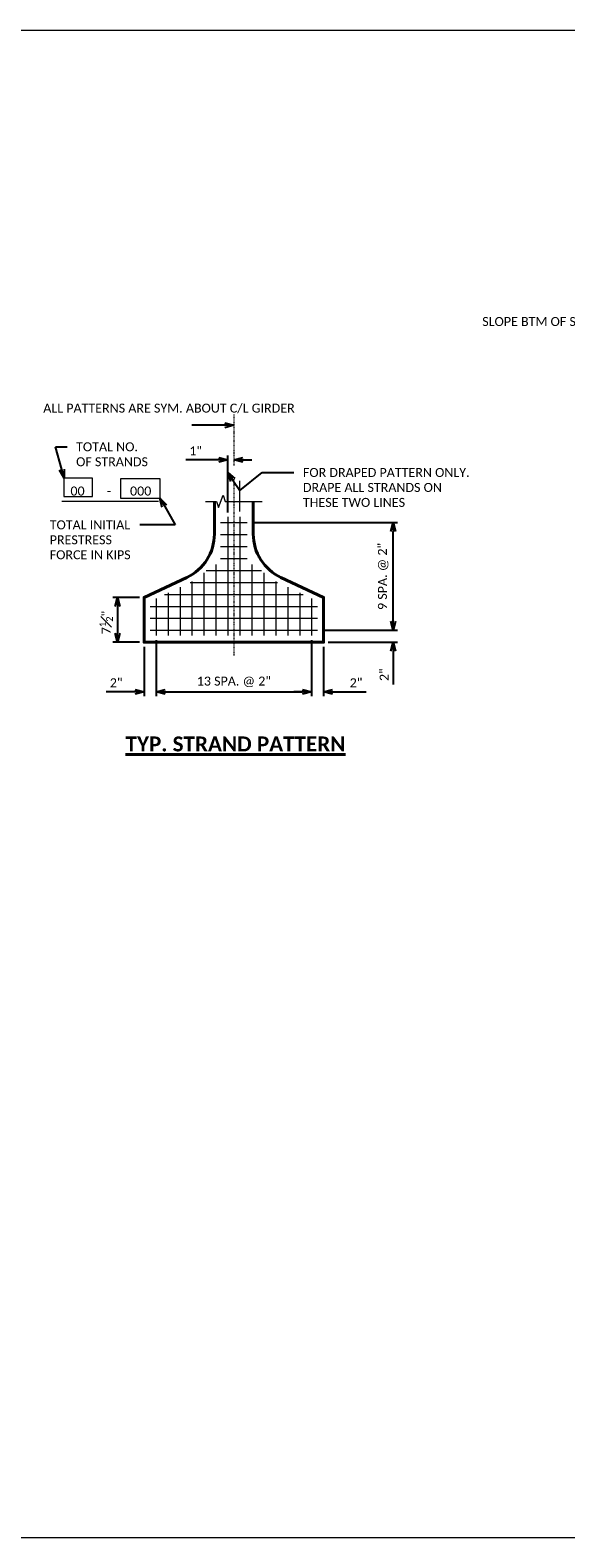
# Model space of a CAD drawing. Extents: x 23 to 1532, y 6 to 258.
# Tile 14 of 15: x 839 to 929, y 6 to 258. Entities that reach past the tile are written whole.
import ezdxf
from ezdxf import colors
from ezdxf.entities.mleader import LeaderData, LeaderLine
from ezdxf.enums import TextEntityAlignment as Align
from ezdxf.math import Vec2, Vec3

# ---------------------------------------------------------------- set-up
doc = ezdxf.new("R2010")
doc.units = 0
doc.header["$MEASUREMENT"] = 0
doc.linetypes.add('Wisdot4', pattern=[0.28125, 0.125, -0.0625, 0.03125, -0.0625])
for name, color, linetype, lineweight in [('B_ANNO_BREAK', 7, 'Continuous', 18), ('B_ANNO_DIM', 7, 'Continuous', 18), ('B_ANNO_TEXT', 7, 'Continuous', 18), ('B_ANNO_TEXT_TITLE', 7, 'Continuous', 40), ('B_CNTR_GIRD', 2, 'Wisdot4', 18), ('B_CONC_GIRD', 50, 'Continuous', 40), ('B_DETAIL', 7, 'Continuous', 18)]:
    doc.layers.add(name, color=color, linetype=linetype, lineweight=lineweight)
doc.layers.add('B_ANNO_NOPLOT', color=47, linetype='Continuous', lineweight=18, plot=False)
doc.styles.add('Annotative', font='calibri.ttf', dxfattribs={"height": 0.0625})
doc.styles.get("Standard").update_dxf_attribs({"font": 'calibri.ttf'})
doc.styles.add('Title', font='calibrib.ttf', dxfattribs={"height": 0.125})
doc.dimstyles.new('Annotative', dxfattribs={"dimscale": 0, "dimtxt": 0.0625, "dimasz": 0.0625, "dimexe": 0.03125, "dimexo": 0.03125, "dimgap": 0.03125, "dimtad": 1, "dimdec": 3, "dimzin": 3, "dimdsep": 46, "dimlunit": 4, "dimtxsty": 'Standard', "dimblk": 'OPEN30', "dimcen": 0.03125, "dimaunit": 1, "dimadec": 0, "dimazin": 3, "dimtfac": 0.75, "dimtdec": 3, "dimtofl": 0, "dimtmove": 0, "dimatfit": 3, "dimldrblk": 'OPEN30', "dimfxl": 1, "dimtfill": 1, "dimfrac": 1, "dimtolj": 1, "dimtzin": 0, "dimarcsym": 0})

# ---------------------------------------------------------------- blocks, each defined once
blk = doc.blocks.new('_Open30')
at = {"color": 0, "linetype": 'ByBlock', "lineweight": -2}
for p, q in [((-1, 0.27), (0, 0)), ((0, 0), (-1, -0.27)), ((0, 0), (-1, 0))]:
    blk.add_line(p, q, dxfattribs=at)
blk = doc.blocks.new('*D45')
at = {"layer": 'B_ANNO_DIM', "color": 0, "lineweight": -2, "transparency": 16777216}
for p, q in [((187.04, 180.18), (181.53, 180.18)), ((188.54, 171.4), (188.54, 180.93)), ((191.04, 180.18), (192.54, 180.18))]:
    blk.add_line(p, q, dxfattribs=at)
at = {"layer": 'Defpoints', "color": 0, "transparency": 16777216}
for p in [(189.54, 180.18), (189.54, 180.18), (188.54, 170.65)]:
    blk.add_point(p, dxfattribs=at)
at = {"layer": 'B_ANNO_DIM', "color": 0, "lineweight": -2, "transparency": 16777216, "xscale": 1.5, "yscale": 1.5, "zscale": 1.5}
blk.add_blockref('_Open30', (188.54, 180.18), dxfattribs=at)
at = {"layer": 'B_ANNO_DIM', "color": 0, "lineweight": -2, "transparency": 16777216, "xscale": 1.5, "yscale": 1.5, "zscale": 1.5, "rotation": 180}
blk.add_blockref('_Open30', (189.54, 180.18), dxfattribs=at)
at = {"layer": 'B_ANNO_DIM', "color": 0, "transparency": 16777216, "insert": (183.16, 181.68), "char_height": 1.5, "attachment_point": 5, "bg_fill": 3, "box_fill_scale": 1.25, "bg_fill_color": 256, "bg_fill_true_color": 13158600, "bg_fill_transparency": 0}
blk.add_mtext('\\A1;1"', dxfattribs=at)
blk = doc.blocks.new('*D46')
at = {"layer": 'B_ANNO_DIM', "color": 0, "lineweight": -2, "transparency": 16777216}
for p, q in [((173.79, 157.19), (169.34, 157.19)), ((170.09, 155.69), (170.09, 151.19)), ((173.79, 149.69), (169.34, 149.69))]:
    blk.add_line(p, q, dxfattribs=at)
at = {"layer": 'Defpoints', "color": 0, "transparency": 16777216}
for p in [(174.54, 157.19), (174.54, 149.69)]:
    blk.add_point(p, dxfattribs=at)
at = {"layer": 'B_ANNO_DIM', "color": 0, "lineweight": -2, "transparency": 16777216, "xscale": 1.5, "yscale": 1.5, "zscale": 1.5}
for p, rotation in [((170.09, 157.19), 90), ((170.09, 149.69), 270)]:
    blk.add_blockref('_Open30', p, dxfattribs=dict(at, rotation=rotation))
at = {"layer": 'B_ANNO_DIM', "color": 0, "transparency": 16777216, "insert": (168.2, 152.99), "char_height": 1.5, "attachment_point": 5, "rotation": 90, "bg_fill": 3, "box_fill_scale": 1.25, "bg_fill_color": 256, "bg_fill_true_color": 13158600, "bg_fill_transparency": 0}
blk.add_mtext('\\A1;7{\\H0.75x;\\S1#2;}"', dxfattribs=at)
at = {"layer": 'Defpoints', "color": 0, "transparency": 16777216}
blk.add_point((170.09, 149.69), dxfattribs=at)
blk = doc.blocks.new('*D47')
at = {"layer": 'B_ANNO_DIM', "color": 0, "lineweight": -2, "transparency": 16777216}
for p, q in [((174.54, 148.94), (174.54, 140.66)), ((176.54, 150.05), (176.54, 140.66)), ((173.04, 141.41), (168.21, 141.41)), ((178.04, 141.41), (179.54, 141.41))]:
    blk.add_line(p, q, dxfattribs=at)
at = {"layer": 'Defpoints', "color": 0, "transparency": 16777216}
for p in [(174.54, 149.69), (176.54, 150.8), (174.54, 141.41)]:
    blk.add_point(p, dxfattribs=at)
at = {"layer": 'B_ANNO_DIM', "color": 0, "lineweight": -2, "transparency": 16777216, "xscale": 1.5, "yscale": 1.5, "zscale": 1.5}
blk.add_blockref('_Open30', (174.54, 141.41), dxfattribs=at)
at = {"layer": 'B_ANNO_DIM', "color": 0, "lineweight": -2, "transparency": 16777216, "xscale": 1.5, "yscale": 1.5, "zscale": 1.5, "rotation": 180}
blk.add_blockref('_Open30', (176.54, 141.41), dxfattribs=at)
at = {"layer": 'B_ANNO_DIM', "color": 0, "transparency": 16777216, "insert": (169.88, 142.92), "char_height": 1.5, "attachment_point": 5, "bg_fill": 3, "box_fill_scale": 1.25, "bg_fill_color": 256, "bg_fill_true_color": 13158600, "bg_fill_transparency": 0}
blk.add_mtext('\\A1;2"', dxfattribs=at)
blk = doc.blocks.new('*D48')
at = {"layer": 'B_ANNO_DIM', "color": 0, "lineweight": -2, "transparency": 16777216}
for p, q in [((176.54, 150.05), (176.54, 140.66)), ((202.54, 150.05), (202.54, 140.66)), ((178.04, 141.41), (201.04, 141.41))]:
    blk.add_line(p, q, dxfattribs=at)
at = {"layer": 'Defpoints', "color": 0, "transparency": 16777216}
for p in [(176.54, 150.8), (202.54, 150.8), (202.54, 141.41)]:
    blk.add_point(p, dxfattribs=at)
at = {"layer": 'B_ANNO_DIM', "color": 0, "lineweight": -2, "transparency": 16777216, "xscale": 1.5, "yscale": 1.5, "zscale": 1.5, "rotation": 180}
blk.add_blockref('_Open30', (176.54, 141.41), dxfattribs=at)
at = {"layer": 'B_ANNO_DIM', "color": 0, "lineweight": -2, "transparency": 16777216, "xscale": 1.5, "yscale": 1.5, "zscale": 1.5}
blk.add_blockref('_Open30', (202.54, 141.41), dxfattribs=at)
at = {"layer": 'B_ANNO_DIM', "color": 0, "transparency": 16777216, "insert": (189.54, 143.07), "char_height": 1.5, "attachment_point": 5, "bg_fill": 3, "box_fill_scale": 1.25, "bg_fill_color": 256, "bg_fill_true_color": 13158600, "bg_fill_transparency": 0}
blk.add_mtext('\\A1;13 SPA. @ 2"', dxfattribs=at)
blk = doc.blocks.new('*D49')
at = {"layer": 'B_ANNO_DIM', "color": 0, "lineweight": -2, "transparency": 16777216}
for p, q in [((202.54, 150.05), (202.54, 140.66)), ((204.54, 148.94), (204.54, 140.66)), ((201.04, 141.41), (199.54, 141.41)), ((206.04, 141.41), (211.63, 141.41))]:
    blk.add_line(p, q, dxfattribs=at)
at = {"layer": 'Defpoints', "color": 0, "transparency": 16777216}
for p in [(202.54, 150.8), (204.54, 149.69), (202.54, 141.41)]:
    blk.add_point(p, dxfattribs=at)
at = {"layer": 'B_ANNO_DIM', "color": 0, "lineweight": -2, "transparency": 16777216, "xscale": 1.5, "yscale": 1.5, "zscale": 1.5}
blk.add_blockref('_Open30', (202.54, 141.41), dxfattribs=at)
at = {"layer": 'B_ANNO_DIM', "color": 0, "lineweight": -2, "transparency": 16777216, "xscale": 1.5, "yscale": 1.5, "zscale": 1.5, "rotation": 180}
blk.add_blockref('_Open30', (204.54, 141.41), dxfattribs=at)
at = {"layer": 'B_ANNO_DIM', "color": 0, "transparency": 16777216, "insert": (209.96, 142.92), "char_height": 1.5, "attachment_point": 5, "bg_fill": 3, "box_fill_scale": 1.25, "bg_fill_color": 256, "bg_fill_true_color": 13158600, "bg_fill_transparency": 0}
blk.add_mtext('\\A1;2"', dxfattribs=at)
blk = doc.blocks.new('*D50')
at = {"layer": 'B_ANNO_DIM', "color": 0, "lineweight": -2, "transparency": 16777216}
for p, q in [((216.16, 153.19), (216.16, 154.69)), ((204.29, 151.69), (216.91, 151.69)), ((205.29, 149.69), (216.91, 149.69)), ((216.16, 148.19), (216.16, 142.61))]:
    blk.add_line(p, q, dxfattribs=at)
at = {"layer": 'Defpoints', "color": 0, "transparency": 16777216}
for p in [(203.54, 151.69), (216.16, 151.69), (204.54, 149.69)]:
    blk.add_point(p, dxfattribs=at)
at = {"layer": 'B_ANNO_DIM', "color": 0, "lineweight": -2, "transparency": 16777216, "xscale": 1.5, "yscale": 1.5, "zscale": 1.5}
for p, rotation in [((216.16, 151.69), 270), ((216.16, 149.69), 90)]:
    blk.add_blockref('_Open30', p, dxfattribs=dict(at, rotation=rotation))
at = {"layer": 'B_ANNO_DIM', "color": 0, "transparency": 16777216, "insert": (214.65, 144.27), "char_height": 1.5, "attachment_point": 5, "rotation": 90, "bg_fill": 3, "box_fill_scale": 1.25, "bg_fill_color": 256, "bg_fill_true_color": 13158600, "bg_fill_transparency": 0}
blk.add_mtext('\\A1;2"', dxfattribs=at)
blk = doc.blocks.new('*D51')
at = {"layer": 'B_ANNO_DIM', "color": 0, "lineweight": -2, "transparency": 16777216}
for p, q in [((192.54, 169.69), (216.91, 169.69)), ((216.16, 153.19), (216.16, 168.19)), ((204.29, 151.69), (216.91, 151.69))]:
    blk.add_line(p, q, dxfattribs=at)
at = {"layer": 'Defpoints', "color": 0, "transparency": 16777216}
for p in [(191.79, 169.69), (216.16, 169.69), (203.54, 151.69)]:
    blk.add_point(p, dxfattribs=at)
at = {"layer": 'B_ANNO_DIM', "color": 0, "lineweight": -2, "transparency": 16777216, "xscale": 1.5, "yscale": 1.5, "zscale": 1.5}
for p, rotation in [((216.16, 169.69), 90), ((216.16, 151.69), 270)]:
    blk.add_blockref('_Open30', p, dxfattribs=dict(at, rotation=rotation))
at = {"layer": 'B_ANNO_DIM', "color": 0, "transparency": 16777216, "insert": (214.5, 160.69), "char_height": 1.5, "attachment_point": 5, "rotation": 90, "bg_fill": 3, "box_fill_scale": 1.25, "bg_fill_color": 256, "bg_fill_true_color": 13158600, "bg_fill_transparency": 0}
blk.add_mtext('\\A1;9 SPA. @ 2"', dxfattribs=at)
blk = doc.blocks.new('INS_G54W_BASE2')
at = {"layer": 'B_ANNO_DIM'}
for p, q in [((190.544, 171.5359, 0.8422), (190.544, 176.6659, 0.8422)), ((176.8235, 169.305, 0.8422), (179.7249, 169.305, 0.8422))]:
    blk.add_line(p, q, dxfattribs=at)
at = {"layer": 'B_ANNO_TEXT'}
blk.add_line((160.8193, 173.2699, 0.8422), (176.9559, 173.2699, 0.8422), dxfattribs=at)
at = {"layer": 'B_ANNO_TEXT', "elevation": 0.8422, "flags": 128}
for points in [[(161.1358, 177.0945), (161.1358, 174.0589), (165.929, 174.0589), (165.929, 177.0945), (161.1358, 177.0945)], [(170.6004, 176.9798), (170.6004, 173.7844), (177.2308, 173.7844), (177.2308, 176.9798), (170.6004, 176.9798)]]:
    blk.add_lwpolyline(points, dxfattribs=at)
at = {"layer": 'B_CNTR_GIRD'}
for p, q in [((189.5439, 187.7607, 0.8422), (189.5439, 179.1919, 0.8422)), ((189.5439, 176.9449, 0.8422), (189.5439, 147.4515, 0.8422))]:
    blk.add_line(p, q, dxfattribs=at)
at = {"layer": 'B_CONC_GIRD', "elevation": 0.8422}
blk.add_lwpolyline([(186.2938, 173.2317), (186.2938, 167.7814, -0.29141545), (181.6839, 160.5315), (174.5439, 157.1914), (174.5439, 149.6918), (204.5439, 149.6918), (204.5439, 157.1914), (197.4039, 160.5315, -0.29101669), (192.7937, 167.7814), (192.7937, 173.2317)], format="xyb", dxfattribs=at)
at = {"layer": 'B_DETAIL'}
for p, q in [((187.2943, 169.6924, 0.8422), (191.7932, 169.6924, 0.8422)), ((188.5438, 170.6539, 0.8422), (188.5438, 150.8014, 0.8422)), ((190.5437, 170.6539, 0.8422), (190.5437, 150.8014, 0.8422)), ((187.2943, 167.6922, 0.8422), (191.7932, 167.6922, 0.8422)), ((187.2943, 165.6919, 0.8422), (191.7932, 165.6919, 0.8422)), ((184.5437, 161.3014, 0.8422), (184.5437, 150.8014, 0.8422)), ((184.9239, 161.6914, 0.8422), (194.1639, 161.6914, 0.8422)), ((186.5439, 162.6915, 0.8422), (186.5439, 150.8014, 0.8422)), ((187.2943, 163.6917, 0.8422), (191.7932, 163.6917, 0.8422)), ((192.5439, 162.6915, 0.8422), (192.5439, 150.8014, 0.8422)), ((194.5438, 161.3014, 0.8422), (194.5438, 150.8014, 0.8422)), ((180.5439, 158.8917, 0.8422), (180.5439, 150.8014, 0.8422)), ((182.2438, 159.6915, 0.8422), (196.8538, 159.6915, 0.8422)), ((182.5438, 159.8415, 0.8422), (182.5438, 150.8014, 0.8422)), ((196.5437, 159.8415, 0.8422), (196.5437, 150.8014, 0.8422)), ((198.5439, 158.8917, 0.8422), (198.5439, 150.8014, 0.8422)), ((176.5438, 157.0215, 0.8422), (176.5438, 150.8014, 0.8422)), ((177.9737, 157.6917, 0.8422), (201.1239, 157.6917, 0.8422)), ((178.5437, 157.9617, 0.8422), (178.5437, 150.8014, 0.8422)), ((200.5438, 157.9617, 0.8422), (200.5438, 150.8014, 0.8422)), ((202.5437, 157.0215, 0.8422), (202.5437, 150.8014, 0.8422)), ((175.544, 155.6914, 0.8422), (203.5438, 155.6914, 0.8422)), ((175.544, 153.6915, 0.8422), (203.5438, 153.6915, 0.8422)), ((175.544, 151.6917, 0.8422), (203.5438, 151.6917, 0.8422))]:
    blk.add_line(p, q, dxfattribs=at)
at = {"layer": 'B_ANNO_TEXT', "insert": (162.2379, 174.2018, 0.8422), "char_height": 1.500001, "attachment_point": 7, "line_spacing_factor": 0.8, "style": 'Annotative'}
blk.add_mtext('00       -      000', dxfattribs=at)
at = {"layer": 'B_ANNO_TEXT', "style": 'Annotative'}
blk.add_attdef('HAU', text='', height=1.5, dxfattribs=at).set_placement((312.9622, 153.7281, 1.6845), align=Align.MIDDLE_CENTER)
at = {"layer": 'B_ANNO_TEXT_TITLE', "insert": (189.8213, 133.9452, 0.8422), "char_height": 2.4996, "attachment_point": 2, "line_spacing_factor": 0.8, "style": 'Title'}
blk.add_mtext('{\\LTYP. STRAND PATTERN}', dxfattribs=at)
at = {"layer": 'B_ANNO_DIM'}
ml = blk.add_multileader_mtext('Standard', dxfattribs=at)
ml.set_content('SLOPE BTM OF SLAB @ EXTERIOR GIRDER TO MATCH THE SLOPE OF THE BTM OF TOP FLANGE', color=256)
ml.set_leader_properties()
ml.set_arrow_properties(name='OPEN30')
ml.build(insert=Vec2(0, 0))
ml.multileader.update_dxf_attribs({"text_right_attachment_type": 3, "dogleg_length": 0.0625, "arrow_head_size": 1.5, "scale": 24})
ctx = ml.context
ctx.base_point, ctx.scale, ctx.char_height, ctx.arrow_head_size, ctx.landing_gap_size, ctx.plane_origin = Vec3(230.2966, 203.2904, 0.8422), 24, 1.5, 1.5, 0.75, Vec3(276.8147, 213.5825, 0.8422)
ctx.right_attachment = 3
notes = []
notes.append((ctx, [(0, (1, 1, 0), (258.6062, 195.7154, 0.8422), (-1, 0), 1.5, [(1, [(276.8147, 213.5825, 0.8422), (261.568, 195.7154, 0.8422), (265.3237, 214.9664, 0.8422), (261.568, 195.7154, 0.8422)], 0, [])])]))
ctx.mtext.insert, ctx.mtext.width, ctx.mtext.flow_direction = Vec3(231.0466, 204.0513, 0.8422), 25.728775, 5
ml = blk.add_multileader_mtext('Standard', dxfattribs=at)
ml.set_content('ALL PATTERNS ARE SYM. ABOUT C/L GIRDER', color=256)
ml.set_leader_properties()
ml.set_arrow_properties(name='OPEN30')
ml.build(insert=Vec2(0, 0))
ml.multileader.update_dxf_attribs({"text_right_attachment_type": 3, "dogleg_length": 0.125, "arrow_head_size": 1.5, "scale": 24})
ctx = ml.context
ctx.base_point, ctx.scale, ctx.char_height, ctx.arrow_head_size, ctx.landing_gap_size, ctx.plane_origin = Vec3(156.1932, 188.6628, 0.8422), 24, 1.5, 1.5, 1.5, Vec3(189.5439, 185.9517, 0.8422)
ctx.right_attachment = 3
notes.append((ctx, [(0, (1, 1, 0), (183.815, 185.9517, 0.8422), (-1, 0), 1.2818, [(0, [(189.5439, 185.9517, 0.8422)], 0, [])])]))
ctx.mtext.insert, ctx.mtext.width, ctx.mtext.flow_direction = Vec3(157.6932, 189.5749, 0.8422), 23.354178, 5
ml = blk.add_multileader_mtext('Standard', dxfattribs=at)
ml.set_content('TOTAL NO.\\POF STRANDS', color=256)
ml.set_leader_properties()
ml.set_arrow_properties(name='OPEN30')
ml.build(insert=Vec2(0, 0))
ml.multileader.update_dxf_attribs({"dogleg_length": 0.125, "arrow_head_size": 1.5, "scale": 24})
ctx = ml.context
ctx.base_point, ctx.scale, ctx.char_height, ctx.arrow_head_size, ctx.landing_gap_size, ctx.plane_origin = Vec3(161.6812, 182.352, 0.8422), 24, 1.5, 1.5, 1.5, Vec3(161.1722, 177.0945, 0.8422)
notes.append((ctx, [(0, (1, 1, 0), (159.7205, 182.352, 0.8422), (1, 0), 1.9606, [(0, [(161.1722, 177.0945, 0.8422), (159.7205, 182.352, 0.8422)], 0, [])])]))
ctx.mtext.insert, ctx.mtext.flow_direction = Vec3(163.1812, 183.113, 0.8422), 5
ml = blk.add_multileader_mtext('Standard', dxfattribs=at)
ml.set_content('FOR DRAPED PATTERN ONLY.\\PDRAPE ALL STRANDS ON\\PTHESE TWO LINES', color=256)
ml.set_leader_properties()
ml.set_arrow_properties(name='OPEN30')
ml.build(insert=Vec2(0, 0))
ml.multileader.update_dxf_attribs({"dogleg_length": 0.125, "arrow_head_size": 1.5, "scale": 24})
ctx = ml.context
ctx.base_point, ctx.scale, ctx.char_height, ctx.arrow_head_size, ctx.landing_gap_size, ctx.plane_origin = Vec3(199.5838, 178.0579, 0.8422), 24, 1.5, 1.5, 1.5, Vec3(188.5438, 178.0579, 0.8422)
notes.append((ctx, [(0, (1, 1, 0), (196.5838, 178.0579, 0.8422), (1, 0), 3, [(1, [(188.5438, 178.0579, 0.8422), (190.544, 175.065, 0.8422), (194.2888, 178.0579, 0.8422)], 0, [])])]))
ctx.mtext.insert, ctx.mtext.flow_direction = Vec3(201.0838, 178.8189, 0.8422), 5
ml = blk.add_multileader_mtext('Standard', dxfattribs=at)
ml.set_content('TOTAL INITIAL\\PPRESTRESS\\PFORCE IN KIPS', color=256)
ml.set_leader_properties()
ml.set_arrow_properties(name='OPEN30')
ml.build(insert=Vec2(0, 0))
ml.multileader.update_dxf_attribs({"dogleg_length": 0.125, "arrow_head_size": 1.5, "scale": 24})
ctx = ml.context
ctx.base_point, ctx.scale, ctx.char_height, ctx.arrow_head_size, ctx.landing_gap_size, ctx.plane_origin = Vec3(157.2751, 169.305, 0.8422), 24, 1.5, 1.5, 1.5, Vec3(177.1925, 173.7844, 0.8422)
notes.append((ctx, [(0, (1, 1, 0), (176.8235, 169.305, 0.8422), (-1, 0), 3, [(0, [(177.1925, 173.7844, 0.8422), (179.7249, 169.305, 0.8422)], 0, [])])]))
ctx.mtext.insert, ctx.mtext.flow_direction = Vec3(158.7751, 170.066, 0.8422), 5
for ctx, leaders in notes:
    for number, flags, end, landing, length, lines in leaders:
        leader = LeaderData()
        leader.index, (leader.has_last_leader_line, leader.has_dogleg_vector, leader.attachment_direction) = number, flags
        leader.last_leader_point, leader.dogleg_vector, leader.dogleg_length = Vec3(end), Vec3(landing), length
        for number, points, colour, breaks in lines:
            line = LeaderLine()
            line.index, line.vertices, line.color, line.breaks = number, Vec3.list(points), colors.encode_raw_color(colour), breaks
            leader.lines.append(line)
        ctx.leaders.append(leader)
dim = blk.add_linear_dim(base=(189.5439, 180.1759, 0.8422), p1=(188.5438, 170.6539, 0.8422), p2=(189.5439, 180.1759, 0.8422), dimstyle='Annotative', dxfattribs=at)
dim.commit()
dim.dimension.update_dxf_attribs({"geometry": '*D45', "text_midpoint": (183.1611, 180.1759, 0.8422), "dimtype": 128})
dim = blk.add_linear_dim(base=(170.0858, 149.6918, 0.8422), p1=(174.5439, 157.1914, 0.8422), p2=(174.5439, 149.6918, 0.8422), angle=90, dimstyle='Annotative', dxfattribs=at)
dim.commit()
dim.dimension.update_dxf_attribs({"geometry": '*D46', "text_midpoint": (170.0858, 152.9866, 0.8422), "dimtype": 128})
at = {"layer": 'B_ANNO_BREAK', "linetype": 'Continuous', "elevation": 0.8422, "flags": 128}
blk.add_lwpolyline([(184.7938, 173.2317), (186.6187, 173.2317), (186.9937, 172.2014), (187.7437, 174.262), (188.1187, 173.2317), (194.2937, 173.2317)], dxfattribs=at)
at = {"layer": 'B_ANNO_DIM'}
dim = blk.add_linear_dim(base=(174.5439, 141.412, 0.8422), p1=(176.5438, 150.8014, 0.8422), p2=(174.5439, 149.6918, 0.8422), dimstyle='Annotative', dxfattribs=at)
dim.commit()
dim.dimension.update_dxf_attribs({"geometry": '*D47', "text_midpoint": (169.8766, 142.9195, 0.8422)})
dim = blk.add_linear_dim(base=(202.5437, 141.412, 0.8422), p1=(176.5438, 150.8014, 0.8422), p2=(202.5437, 150.8014, 0.8422), text='13 SPA. @ 2"', dimstyle='Annotative', dxfattribs=at)
dim.commit()
dim.dimension.update_dxf_attribs({"geometry": '*D48', "text_midpoint": (189.5437, 143.0672, 0.8422)})
dim = blk.add_linear_dim(base=(202.5437, 141.412, 0.8422), p1=(204.5439, 149.6918, 0.8422), p2=(202.5437, 150.8014, 0.8422), dimstyle='Annotative', dxfattribs=at)
dim.commit()
dim.dimension.update_dxf_attribs({"geometry": '*D49', "text_midpoint": (209.9612, 141.412, 0.8422), "dimtype": 128})
dim = blk.add_linear_dim(base=(216.1564, 151.6917, 0.8422), p1=(204.5439, 149.6918, 0.8422), p2=(203.5438, 151.6917, 0.8422), angle=90, dimstyle='Annotative', dxfattribs=at)
dim.commit()
dim.dimension.update_dxf_attribs({"geometry": '*D50', "text_midpoint": (216.1564, 144.2745, 0.8422), "dimtype": 128})
dim = blk.add_linear_dim(base=(216.1564, 169.6924, 0.8422), p1=(203.5438, 151.6917, 0.8422), p2=(191.7932, 169.6924, 0.8422), angle=90, text='9 SPA. @ 2"', dimstyle='Annotative', dxfattribs=at)
dim.commit()
dim.dimension.update_dxf_attribs({"geometry": '*D51', "text_midpoint": (214.5012, 160.692, 0.8422)})
at = {"layer": 'B_ANNO_NOPLOT', "flags": 128}
blk.add_lwpolyline([(0, 252), (323.9277, 252), (323.9277, 238.8552), (378, 238.8552), (378, 40.4996), (316.5708, 40.4996), (316.5708, 0), (0, 0), (0, 252)], dxfattribs=at)

msp = doc.modelspace()

# ---------------------------------------------------------------- block references
msp.add_blockref('INS_G54W_BASE2', (683.88, 5.61))

doc.saveas('drawing.dxf')
